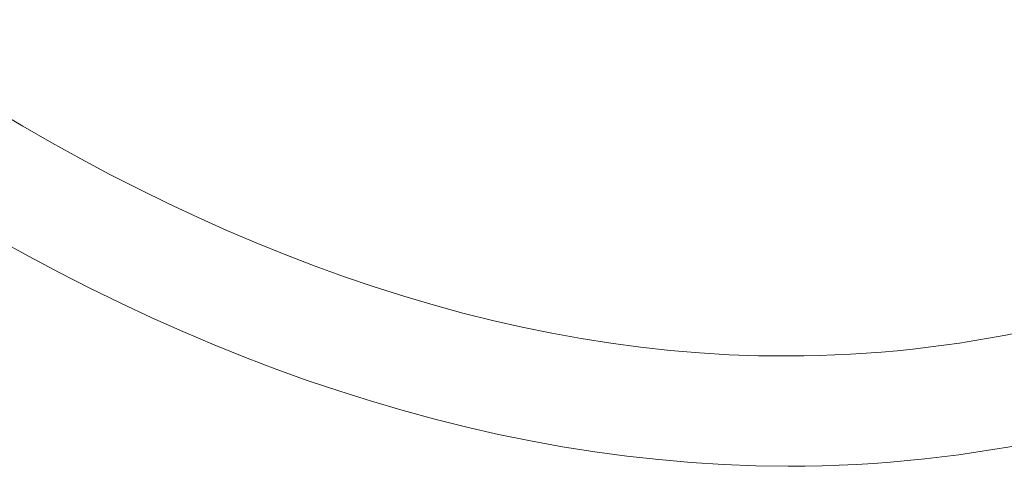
# Model space of a CAD drawing. Header units: inches. Extents: x 1352 to 2050, y -1711 to -1289.
# Tile 196 of 256: x 1799.184 to 1800.875, y -1515.351 to -1514.584. Entities that reach past the tile are written whole.
import ezdxf

# ---------------------------------------------------------------- set-up
doc = ezdxf.new("R2010")
doc.units = ezdxf.units.IN
doc.header["$MEASUREMENT"] = 0
doc.layers.add('图层 1', color=7, linetype='Continuous')

# ---------------------------------------------------------------- blocks, each defined once
blk = doc.blocks.new('block 16')
at = {"layer": '图层 1', "lineweight": 0}
blk.add_open_spline([(1796.0671, -1509.3036), (1796.0619, -1509.3701), (1796.0588, -1509.4386), (1796.0588, -1509.5092), (1796.0571, -1510.5311), (1796.6187, -1511.9597), (1797.4613, -1513.1176), (1798.3033, -1514.28), (1799.4247, -1515.1651), (1800.5041, -1515.1613), (1800.7897, -1515.1606), (1801.0746, -1515.1006), (1801.3557, -1514.9683), (1801.4029, -1514.9453), (1801.4597, -1514.9656), (1801.4814, -1515.0124), (1801.5045, -1515.0603), (1801.4838, -1515.1165), (1801.4366, -1515.1396), (1801.1304, -1515.2843), (1800.8169, -1515.3507), (1800.5041, -1515.3507), (1799.3186, -1515.3473), (1798.1703, -1514.413), (1797.308, -1513.2296), (1796.4471, -1512.0421), (1795.8711, -1510.5969), (1795.869, -1509.5092), (1795.869, -1509.4338), (1795.8718, -1509.3604), (1795.878, -1509.2884), (1795.8818, -1509.2364), (1795.9276, -1509.1975), (1795.98, -1509.2016), (1796.0323, -1509.2061), (1796.0709, -1509.2515), (1796.0671, -1509.3036)], degree=3, knots=[0, 0, 0, 0, 1, 1, 1, 2, 2, 2, 3, 3, 3, 4, 4, 4, 5, 5, 5, 6, 6, 6, 7, 7, 7, 8, 8, 8, 9, 9, 9, 10, 10, 10, 11, 11, 11, 12, 12, 12, 12], dxfattribs=at)
blk = doc.blocks.new('block 9')
at = {"layer": '图层 1'}
blk.add_blockref('block 16', (0, 0), dxfattribs=at)
blk = doc.blocks.new('block 2')
at = {"layer": '图层 1'}
blk.add_blockref('block 9', (0, 0), dxfattribs=at)

msp = doc.modelspace()

# ---------------------------------------------------------------- block references
at = {"layer": '图层 1'}
msp.add_blockref('block 2', (0, 0), dxfattribs=at)

doc.saveas('drawing.dxf')
